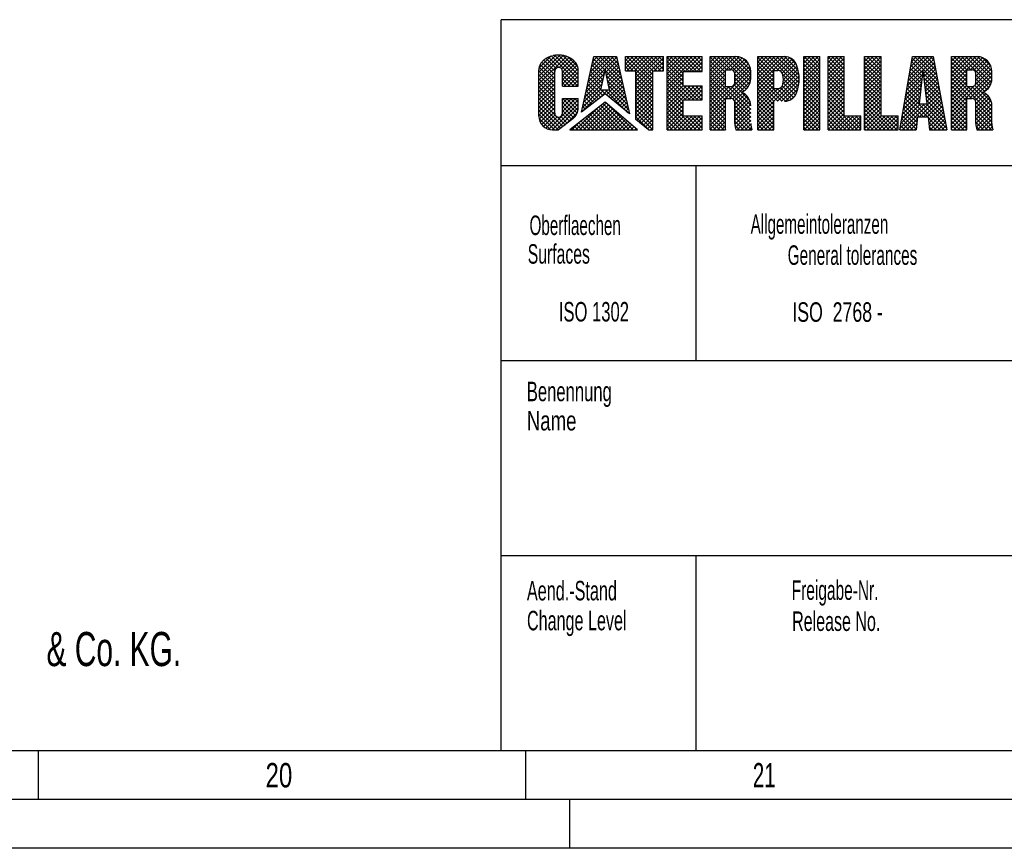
# Model space of a CAD drawing. Header units: millimetres. Extents: x 0 to 1189, y 0 to 841.
# Tile 72 of 129: x 943 to 1044, y 0 to 85. Entities that reach past the tile are written whole.
import ezdxf
from ezdxf.enums import TextEntityAlignment as Align

# ---------------------------------------------------------------- set-up
doc = ezdxf.new("R2010")
doc.units = ezdxf.units.MM
doc.header["$LTSCALE"] = 65.395
doc.layers.get('0').update_dxf_attribs({"linetype": 'CONTINUOUS'})
doc.styles.get("Standard").update_dxf_attribs({"font": 'txt', "width": 0.6})
doc.styles.add('TEXTSTYLE_2', font='txt')
doc.styles.add('TEXTSTYLE_3', font='txt', dxfattribs={"width": 0.8})

msp = doc.modelspace()

# ---------------------------------------------------------------- linework, layer by layer
at = {"color": 6, "linetype": 'CONTINUOUS'}
for p, q in [((1179, 85), (992, 85)), ((992, 10), (992, 85)), ((1179, 70), (992, 70)), ((1184, 5), (5, 5))]:
    msp.add_line(p, q, dxfattribs=at)
at = {"color": 5, "linetype": 'CONTINUOUS'}
for p, q in [((997.99719, 81.36349), (995.84867, 79.21497)), ((997.58099, 81.35136), (995.84867, 79.61904)), ((998.35857, 81.3208), (995.84867, 78.8109)), ((998.68001, 81.23817), (995.84867, 78.40683)), ((997.06892, 81.24336), (995.86364, 80.03808)), ((996.33905, 80.84289), (996.28517, 80.79411)), ((996.39561, 80.88993), (996.33905, 80.84289)), ((997.47574, 79.73103), (996.35261, 80.85416)), ((996.45475, 80.93516), (996.39561, 80.88993)), ((996.51636, 80.9785), (996.45475, 80.93516)), ((996.58035, 81.01986), (996.51636, 80.9785)), ((996.64659, 81.05918), (996.58035, 81.01986)), ((997.61247, 79.99837), (996.58702, 81.02382)), ((996.71497, 81.09639), (996.64659, 81.05918)), ((996.78537, 81.13143), (996.71497, 81.09639)), ((996.85767, 81.16423), (996.78537, 81.13143)), ((997.91753, 80.09738), (996.85287, 81.16205)), ((996.93174, 81.19472), (996.85767, 81.16423)), ((997.00746, 81.22286), (996.93174, 81.19472)), ((997.08467, 81.24861), (997.00746, 81.22286)), ((997.16326, 81.27192), (997.08467, 81.24861)), ((999.88474, 78.53424), (997.15077, 81.26822)), ((997.324, 81.31104), (997.24308, 81.29274)), ((997.40587, 81.32678), (997.324, 81.31104)), ((997.48855, 81.33994), (997.40587, 81.32678)), ((999.88474, 78.93832), (997.48386, 81.33919)), ((997.57189, 81.3505), (997.48855, 81.33994)), ((997.65575, 81.35844), (997.57189, 81.3505)), ((997.73998, 81.36373), (997.65575, 81.35844)), ((997.82443, 81.36638), (997.73998, 81.36373)), ((997.90895, 81.36638), (997.82443, 81.36638)), ((999.88474, 79.34239), (997.86075, 81.36638)), ((997.99341, 81.36373), (997.90895, 81.36638)), ((998.96759, 81.12168), (997.94051, 80.0946)), ((998.07763, 81.35844), (997.99341, 81.36373)), ((998.16149, 81.3505), (998.07763, 81.35844)), ((998.24483, 81.33994), (998.16149, 81.3505)), ((999.22375, 80.97377), (998.19711, 79.94713)), ((998.32751, 81.32678), (998.24483, 81.33994)), ((999.88474, 79.74646), (998.30005, 81.33115)), ((998.40938, 81.31104), (998.32751, 81.32678)), ((998.4903, 81.29274), (998.40938, 81.31104)), ((998.57012, 81.27192), (998.4903, 81.29274)), ((998.64871, 81.24861), (998.57012, 81.27192)), ((998.72593, 81.22286), (998.64871, 81.24861)), ((998.80164, 81.19472), (998.72593, 81.22286)), ((998.87571, 81.16422), (998.80164, 81.19472)), ((999.82918, 80.20609), (998.86778, 81.16749)), ((998.94801, 81.13143), (998.87571, 81.16422)), ((999.01841, 81.09639), (998.94801, 81.13143)), ((999.08679, 81.05918), (999.01841, 81.09639)), ((999.15303, 81.01986), (999.08679, 81.05918)), ((999.21702, 80.9785), (999.15303, 81.01986)), ((999.27863, 80.93516), (999.21702, 80.9785)), ((999.33777, 80.88993), (999.27863, 80.93516)), ((999.39433, 80.84288), (999.33777, 80.88993)), ((999.44821, 80.79411), (999.39433, 80.84288)), ((1000.20981, 75.52125), (1001.48289, 81.20969)), ((1003.8294, 81.13463), (1000.78468, 78.08992)), ((1003.50038, 81.20969), (1000.90119, 78.6105)), ((1003.09631, 81.20969), (1001.0177, 79.13107)), ((1002.69224, 81.20969), (1001.1342, 79.65165)), ((1002.28817, 81.20969), (1001.25071, 80.17223)), ((1001.8841, 81.20969), (1001.36721, 80.6928)), ((1002.63995, 79.81974), (1001.44031, 81.01939)), ((1001.48289, 81.20969), (1003.81245, 81.20969)), ((1004.44197, 78.42179), (1001.65408, 81.20969)), ((1004.32412, 78.94372), (1002.05815, 81.20969)), ((1004.20627, 79.46564), (1002.46222, 81.20969)), ((1004.08841, 79.98757), (1002.86629, 81.20969)), ((1003.97056, 80.50949), (1003.27036, 81.20969)), ((1003.85271, 81.03141), (1003.67443, 81.20969)), ((1003.81245, 81.20969), (1005.13974, 75.33164)), ((1004.73346, 81.20969), (1008.6341, 81.20969)), ((1004.73346, 79.74696), (1004.73346, 81.20969)), ((1005.11667, 81.20969), (1004.73346, 80.82648)), ((1005.52074, 81.20969), (1004.73346, 80.42241)), ((1005.92481, 81.20969), (1004.73346, 80.01834)), ((1007.55055, 78.14172), (1004.73346, 80.9588)), ((1006.32888, 81.20969), (1004.86615, 79.74696)), ((1007.55055, 78.54579), (1004.88665, 81.20969)), ((1006.73295, 81.20969), (1005.27022, 79.74696)), ((1007.55055, 78.94986), (1005.29072, 81.20969)), ((1007.13702, 81.20969), (1005.67429, 79.74696)), ((1007.55055, 79.35393), (1005.69479, 81.20969)), ((1007.54109, 81.20969), (1005.81696, 79.48556)), ((1007.94516, 81.20969), (1005.81696, 79.08149)), ((1008.34924, 81.20969), (1005.81696, 78.67742)), ((1008.6341, 81.09048), (1005.81696, 78.27334)), ((1007.56159, 79.74696), (1006.09886, 81.20969)), ((1007.96566, 79.74696), (1006.50293, 81.20969)), ((1008.36973, 79.74696), (1006.907, 81.20969)), ((1008.6341, 79.88666), (1007.31107, 81.20969)), ((1008.6341, 80.29073), (1007.71514, 81.20969)), ((1008.6341, 80.6948), (1008.11922, 81.20969)), ((1008.6341, 81.09887), (1008.52329, 81.20969)), ((1008.6341, 79.74696), (1008.6341, 81.20969)), ((1009.0068, 81.20969), (1012.61814, 81.20969)), ((1009.0068, 73.70639), (1009.0068, 81.20969)), ((1009.15738, 81.20969), (1009.0068, 81.05911)), ((1009.56145, 81.20969), (1009.0068, 80.65504)), ((1009.96552, 81.20969), (1009.0068, 80.25097)), ((1010.36959, 81.20969), (1009.0068, 79.84689)), ((1010.77366, 81.20969), (1009.0068, 79.44282)), ((1011.17773, 81.20969), (1009.0068, 79.03875)), ((1011.5818, 81.20969), (1009.0068, 78.63468)), ((1011.98588, 81.20969), (1009.0068, 78.23061)), ((1010.65158, 79.48547), (1009.0068, 81.13025)), ((1010.86352, 79.6776), (1009.33143, 81.20969)), ((1011.26759, 79.6776), (1009.7355, 81.20969)), ((1011.67166, 79.6776), (1010.13957, 81.20969)), ((1012.07573, 79.6776), (1010.54364, 81.20969)), ((1012.38995, 81.20969), (1010.85786, 79.6776)), ((1012.4798, 79.6776), (1010.94771, 81.20969)), ((1012.61814, 81.03381), (1011.26193, 79.6776)), ((1012.61814, 79.94334), (1011.35178, 81.20969)), ((1012.61814, 80.34741), (1011.75586, 81.20969)), ((1012.61814, 80.75148), (1012.15993, 81.20969)), ((1012.61814, 81.15555), (1012.564, 81.20969)), ((1012.61814, 79.6776), (1012.61814, 81.20969)), ((1013.44054, 81.20969), (1016.07131, 81.20969)), ((1013.44054, 73.70637), (1013.44054, 81.20969)), ((1013.44054, 81.18894), (1013.46129, 81.20969)), ((1013.60216, 81.20969), (1013.44054, 81.04807)), ((1014.00623, 81.20969), (1013.44054, 80.644)), ((1014.4103, 81.20969), (1013.44054, 80.23993)), ((1014.81437, 81.20969), (1013.44054, 79.83586)), ((1015.21844, 81.20969), (1013.44054, 79.43178)), ((1015.62252, 81.20969), (1013.44054, 79.02771)), ((1016.02659, 81.20969), (1013.44054, 78.62364)), ((1015.01378, 79.56805), (1013.44054, 81.14129)), ((1015.12952, 79.85638), (1013.77621, 81.20969)), ((1015.53359, 79.85638), (1014.18028, 81.20969)), ((1017.45314, 78.3409), (1014.58435, 81.20969)), ((1017.55362, 78.64449), (1014.98842, 81.20969)), ((1016.39559, 81.17462), (1015.07735, 79.85638)), ((1017.58821, 79.01398), (1015.3925, 81.20969)), ((1016.69884, 81.0738), (1015.48142, 79.85638)), ((1017.58821, 79.41805), (1015.79657, 81.20969)), ((1016.95489, 80.92578), (1015.80183, 79.77272)), ((1017.58217, 79.82815), (1016.20669, 81.20363)), ((1017.41201, 80.40239), (1016.78093, 81.03347)), ((1018.30334, 81.20969), (1021.04138, 81.20969)), ((1018.30334, 73.70639), (1018.30334, 81.20969)), ((1018.45101, 81.20969), (1018.30334, 81.06201)), ((1018.85508, 81.20969), (1018.30334, 80.65794)), ((1019.25916, 81.20969), (1018.30334, 80.25387)), ((1019.66323, 81.20969), (1018.30334, 79.8498)), ((1020.0673, 81.20969), (1018.30334, 79.44573)), ((1020.47137, 81.20969), (1018.30334, 79.04166)), ((1020.87544, 81.20969), (1018.30334, 78.63758)), ((1021.2615, 81.19168), (1018.30334, 78.23351)), ((1019.94809, 79.48259), (1018.30334, 81.12734)), ((1020.04987, 79.78489), (1018.62507, 81.20969)), ((1020.46102, 79.7778), (1019.02914, 81.20969)), ((1022.48572, 78.15718), (1019.43321, 81.20969)), ((1022.53723, 78.50974), (1019.83728, 81.20969)), ((1022.55815, 78.89289), (1020.24135, 81.20969)), ((1021.57432, 81.10043), (1020.25878, 79.78489)), ((1021.83255, 80.95458), (1020.60698, 79.72901)), ((1022.53947, 79.31563), (1020.64542, 81.20969)), ((1022.4645, 79.79468), (1021.04952, 81.20966)), ((1022.29479, 80.36846), (1021.55454, 81.10871)), ((1023.02309, 81.20969), (1024.66788, 81.20969)), ((1023.02309, 73.70639), (1023.02309, 81.20969)), ((1023.29987, 81.20969), (1023.02309, 80.93291)), ((1023.70394, 81.20969), (1023.02309, 80.52884)), ((1024.10801, 81.20969), (1023.02309, 80.12477)), ((1024.51208, 81.20969), (1023.02309, 79.7207)), ((1024.66788, 80.96141), (1023.02309, 79.31663)), ((1024.66788, 79.20759), (1023.02309, 80.85237)), ((1024.66788, 79.61166), (1023.06985, 81.20969)), ((1024.66788, 80.01573), (1023.47392, 81.20969)), ((1024.66788, 80.4198), (1023.87799, 81.20969)), ((1024.66788, 80.82387), (1024.28206, 81.20969)), ((1024.66788, 73.70639), (1024.66788, 81.20969)), ((1025.52601, 81.20969), (1027.17077, 81.20969)), ((1025.52601, 73.70639), (1025.52601, 81.20969)), ((1025.72429, 81.20969), (1025.52601, 81.01141)), ((1026.12836, 81.20969), (1025.52601, 80.60734)), ((1026.53244, 81.20969), (1025.52601, 80.20327)), ((1026.93651, 81.20969), (1025.52601, 79.79919)), ((1027.17077, 79.53319), (1025.52601, 81.17795)), ((1027.17077, 81.03988), (1025.52601, 79.39512)), ((1027.17077, 79.93726), (1025.89835, 81.20969)), ((1027.17077, 80.34134), (1026.30242, 81.20969)), ((1027.17077, 80.74541), (1026.70649, 81.20969)), ((1027.17077, 81.14948), (1027.11056, 81.20969)), ((1027.17077, 75.13663), (1027.17077, 81.20969)), ((1029.28038, 81.20969), (1030.96093, 81.20969)), ((1029.28038, 73.70639), (1029.28038, 81.20969)), ((1029.36093, 81.20969), (1029.28038, 81.12914)), ((1029.765, 81.20969), (1029.28038, 80.72507)), ((1030.16908, 81.20969), (1029.28038, 80.32099)), ((1030.57315, 81.20969), (1029.28038, 79.91692)), ((1030.96093, 81.1934), (1029.28038, 79.51285)), ((1030.96093, 79.37967), (1029.28038, 81.06022)), ((1030.96093, 79.78375), (1029.53499, 81.20969)), ((1030.96093, 80.18782), (1029.93906, 81.20969)), ((1030.96093, 80.59189), (1030.34313, 81.20969)), ((1030.96093, 80.99596), (1030.7472, 81.20969)), ((1030.96093, 75.13663), (1030.96093, 81.20969)), ((1032.89172, 73.70639), (1034.17891, 81.20969)), ((1036.37287, 80.94834), (1033.67048, 78.24596)), ((1036.23014, 81.20969), (1033.75416, 78.7337)), ((1035.82607, 81.20969), (1033.83783, 79.22144)), ((1035.422, 81.20969), (1033.9215, 79.70919)), ((1035.01793, 81.20969), (1034.00517, 80.19693)), ((1034.61386, 81.20969), (1034.08885, 80.68467)), ((1036.85948, 78.32997), (1034.14975, 81.0397)), ((1034.20979, 81.20969), (1034.17252, 81.17242)), ((1034.17891, 81.20969), (1036.3243, 81.20969)), ((1036.76725, 78.82628), (1034.38384, 81.20969)), ((1036.67501, 79.32259), (1034.78791, 81.20969)), ((1036.58277, 79.8189), (1035.19198, 81.20969)), ((1036.49053, 80.31521), (1035.59605, 81.20969)), ((1036.3983, 80.81151), (1036.00012, 81.20969)), ((1036.3243, 81.20969), (1037.71876, 73.70639)), ((1038.18357, 81.20969), (1040.81436, 81.20969)), ((1038.18357, 73.70637), (1038.18357, 81.20969)), ((1038.2505, 81.20969), (1038.18357, 81.14276)), ((1038.65457, 81.20969), (1038.18357, 80.73869)), ((1039.05864, 81.20969), (1038.18357, 80.33461)), ((1039.46271, 81.20969), (1038.18357, 79.93054)), ((1039.86678, 81.20969), (1038.18357, 79.52647)), ((1040.27085, 81.20969), (1038.18357, 79.1224)), ((1040.67492, 81.20969), (1038.18357, 78.71833)), ((1041.05912, 81.18981), (1038.18357, 78.31426)), ((1039.75686, 79.4733), (1038.18357, 81.0466)), ((1039.77785, 79.85638), (1038.42455, 81.20969)), ((1040.18193, 79.85638), (1038.82862, 81.20969)), ((1042.16542, 78.27696), (1039.23269, 81.20969)), ((1042.27806, 78.56839), (1039.63676, 81.20969)), ((1042.33056, 78.91996), (1040.04083, 81.20969)), ((1041.37547, 81.10209), (1040.12976, 79.85638)), ((1042.33127, 79.32332), (1040.44491, 81.20969)), ((1041.64167, 80.96422), (1040.488, 79.81055)), ((1042.33088, 79.72779), (1040.84938, 81.20928)), ((1042.2331, 80.22964), (1041.35123, 81.11151)), ((995.85043, 79.91859), (995.84865, 79.8553)), ((995.84867, 75.11494), (995.84867, 79.85529)), ((995.85574, 79.98177), (995.85043, 79.91859)), ((995.86457, 80.04473), (995.85574, 79.98177)), ((995.87692, 80.10735), (995.86457, 80.04473)), ((995.89275, 80.16954), (995.87692, 80.10735)), ((997.47392, 78.52063), (995.879, 80.11555)), ((995.91206, 80.23117), (995.89275, 80.16954)), ((995.93479, 80.29214), (995.91206, 80.23117)), ((995.96091, 80.35235), (995.93479, 80.29214)), ((995.99037, 80.41169), (995.96091, 80.35235)), ((997.47392, 78.92471), (995.98923, 80.4094)), ((996.02312, 80.47005), (995.99037, 80.41169)), ((996.05911, 80.52733), (996.02312, 80.47005)), ((996.09828, 80.58343), (996.05911, 80.52733)), ((996.14054, 80.63825), (996.09828, 80.58343)), ((996.18583, 80.6917), (996.14054, 80.63825)), ((997.47392, 79.32878), (996.15151, 80.65119)), ((996.23406, 80.74369), (996.18583, 80.6917)), ((996.28517, 80.79411), (996.23406, 80.74369)), ((999.44819, 80.79413), (998.28654, 79.63248)), ((999.63775, 80.57963), (998.28654, 79.22841)), ((999.7852, 80.323), (998.28654, 78.82434)), ((999.874, 80.00773), (998.28654, 78.42027)), ((999.49932, 80.74369), (999.44821, 80.79411)), ((999.54755, 80.6917), (999.49932, 80.74369)), ((999.59284, 80.63825), (999.54755, 80.6917)), ((999.6351, 80.58342), (999.59284, 80.63825)), ((999.67427, 80.52732), (999.6351, 80.58342)), ((999.71026, 80.47005), (999.67427, 80.52732)), ((999.74301, 80.41169), (999.71026, 80.47005)), ((999.77247, 80.35235), (999.74301, 80.41169)), ((999.79859, 80.29214), (999.77247, 80.35235)), ((999.82132, 80.23117), (999.79859, 80.29214)), ((999.84063, 80.16954), (999.82132, 80.23117)), ((999.85646, 80.10735), (999.84063, 80.16954)), ((999.86881, 80.04473), (999.85646, 80.10735)), ((999.87764, 79.98177), (999.86881, 80.04473)), ((999.88295, 79.91859), (999.87764, 79.98177)), ((999.88473, 79.85529), (999.88295, 79.91859)), ((999.88474, 78.17586), (999.88474, 79.85529)), ((1002.40756, 78.83992), (1001.21862, 80.02886)), ((1002.48502, 79.16653), (1001.29252, 80.35904)), ((1002.56249, 79.49314), (1001.36641, 80.68921)), ((1002.66123, 79.90948), (1002.16011, 77.79664)), ((1003.10816, 77.79664), (1002.66123, 79.90948)), ((1003.90383, 80.805), (1002.72183, 79.623)), ((1003.97827, 80.47536), (1002.79238, 79.28947)), ((1004.0527, 80.14572), (1002.86293, 78.95595)), ((1004.12713, 79.81608), (1002.93348, 78.62243)), ((1005.54123, 79.74696), (1004.73346, 80.55473)), ((1005.13716, 79.74696), (1004.73346, 80.15066)), ((1008.6341, 80.68641), (1007.69465, 79.74696)), ((1008.6341, 80.28234), (1008.09872, 79.74696)), ((1008.6341, 79.87827), (1008.50279, 79.74696)), ((1010.65158, 79.08139), (1009.0068, 80.72618)), ((1010.65158, 78.67732), (1009.0068, 80.32211)), ((1010.65158, 78.27325), (1009.0068, 79.91803)), ((1012.61814, 80.62974), (1011.666, 79.6776)), ((1012.61814, 80.22566), (1012.07007, 79.6776)), ((1012.61814, 79.82159), (1012.47414, 79.6776)), ((1015.01378, 79.16398), (1013.44054, 80.73722)), ((1015.01378, 78.7599), (1013.44054, 80.33314)), ((1015.01378, 78.35583), (1013.44054, 79.92907)), ((1017.57035, 79.92495), (1013.44054, 75.79514)), ((1015.01378, 79.85638), (1015.56421, 79.85638)), ((1015.01378, 78.1401), (1015.01378, 79.85638)), ((1017.17091, 80.73772), (1015.94211, 79.50893)), ((1017.34848, 80.51123), (1015.94344, 79.10618)), ((1017.48475, 80.24342), (1015.94344, 78.70211)), ((1019.94809, 79.07852), (1018.30334, 80.72327)), ((1019.94809, 78.67445), (1018.30334, 80.3192)), ((1019.94809, 78.27038), (1018.30334, 79.91513)), ((1022.04585, 80.76382), (1020.81285, 79.53081)), ((1022.4309, 79.93665), (1020.87576, 78.38151)), ((1022.21588, 80.52977), (1020.89978, 79.21367)), ((1022.33803, 80.24785), (1020.94925, 78.85907)), ((1024.66788, 80.55734), (1023.02309, 78.91256)), ((1024.66788, 78.80352), (1023.02309, 80.4483)), ((1024.66788, 80.15327), (1023.02309, 78.50849)), ((1024.66788, 78.39945), (1023.02309, 80.04423)), ((1027.17077, 79.12912), (1025.52601, 80.77388)), ((1027.17077, 80.63581), (1025.52601, 78.99105)), ((1027.17077, 78.72505), (1025.52601, 80.3698)), ((1027.17077, 80.23174), (1025.52601, 78.58698)), ((1027.17077, 78.32098), (1025.52601, 79.96573)), ((1027.17077, 79.82766), (1025.52601, 78.18291)), ((1030.96093, 80.78933), (1029.28038, 79.10878)), ((1030.96093, 78.9756), (1029.28038, 80.65615)), ((1030.96093, 80.38525), (1029.28038, 78.70471)), ((1030.96093, 78.57153), (1029.28038, 80.25208)), ((1030.96093, 79.98118), (1029.28038, 78.30064)), ((1030.96093, 78.16746), (1029.28038, 79.84801)), ((1035.14271, 78.83453), (1033.97225, 80.005)), ((1035.18425, 79.19707), (1034.03141, 80.3499)), ((1035.22579, 79.5596), (1034.09058, 80.6948)), ((1036.43619, 80.6076), (1035.28881, 79.46021)), ((1036.49952, 80.26685), (1035.33035, 79.09768)), ((1036.56285, 79.92611), (1035.37189, 78.73515)), ((1039.75686, 79.06923), (1038.18357, 80.64253)), ((1039.75686, 78.66516), (1038.18357, 80.23846)), ((1039.75686, 78.26109), (1038.18357, 79.83439)), ((1039.75686, 79.85638), (1040.30727, 79.85638)), ((1039.75686, 78.1401), (1039.75686, 79.85638)), ((1042.29879, 80.00505), (1040.64933, 78.35559)), ((1041.86676, 80.78524), (1040.66984, 79.58832)), ((1042.05343, 80.56784), (1040.68649, 79.2009)), ((1042.19991, 80.31025), (1040.68649, 78.79682)), ((997.47393, 78.11656), (995.84867, 79.74182)), ((997.47392, 79.62801), (995.84867, 78.00276)), ((997.47393, 77.71248), (995.84867, 79.33774)), ((997.47392, 79.22394), (995.84867, 77.59869)), ((997.47393, 77.30841), (995.84867, 78.93367)), ((997.47392, 78.81987), (995.84867, 77.19462)), ((997.47395, 75.41291), (997.47392, 79.69278)), ((999.83906, 78.17586), (998.28486, 79.73005)), ((998.28654, 78.17586), (998.28654, 79.69278)), ((999.43498, 78.17586), (998.28654, 79.32431)), ((999.03091, 78.17586), (998.28654, 78.92023)), ((999.88474, 79.6144), (998.4462, 78.17586)), ((999.88474, 79.21033), (998.85027, 78.17586)), ((999.88474, 78.80626), (999.25434, 78.17586)), ((1002.42768, 78.92478), (1000.55167, 77.04876)), ((1002.55332, 79.45448), (1000.66818, 77.56934)), ((1002.17517, 77.8601), (1000.99694, 79.03833)), ((1002.25263, 78.18671), (1001.07083, 79.3685)), ((1002.33009, 78.51332), (1001.14473, 79.69868)), ((1004.55983, 77.89987), (1002.69102, 79.76868)), ((1004.35044, 78.82717), (1002.79909, 77.27582)), ((1004.67768, 77.37794), (1002.79942, 79.2562)), ((1004.20157, 79.48645), (1003.00403, 78.28891)), ((1004.276, 79.15681), (1003.07458, 77.95539)), ((1004.73346, 79.74696), (1005.81696, 79.74696)), ((1005.81696, 74.76916), (1005.81696, 79.74696)), ((1007.55055, 79.60286), (1005.81696, 77.86927)), ((1007.55055, 77.73765), (1005.81696, 79.47123)), ((1007.55055, 79.19879), (1005.81696, 77.4652)), ((1007.55055, 77.33357), (1005.81696, 79.06716)), ((1007.55055, 79.74696), (1008.6341, 79.74696)), ((1007.55055, 73.70639), (1007.55055, 79.74696)), ((1011.73937, 76.78139), (1009.0068, 79.51396)), ((1010.65158, 79.47132), (1009.0068, 77.82654)), ((1011.3353, 76.78139), (1009.0068, 79.10989)), ((1010.65158, 79.06725), (1009.0068, 77.42247)), ((1010.65158, 79.6776), (1012.61814, 79.6776)), ((1010.65158, 78.21161), (1010.65158, 79.6776)), ((1015.01378, 79.79281), (1013.44054, 78.21957)), ((1017.58821, 79.53874), (1013.44054, 75.39107)), ((1017.58821, 75.37734), (1013.44054, 79.525)), ((1015.01378, 79.38874), (1013.44054, 77.8155)), ((1015.64597, 76.9155), (1013.44054, 79.12093)), ((1015.01378, 78.98467), (1013.44054, 77.41143)), ((1017.58821, 79.13467), (1015.37796, 76.92442)), ((1015.94344, 78.51933), (1015.94344, 79.47716)), ((1017.3054, 78.08457), (1015.94344, 79.44653)), ((1017.11759, 77.86831), (1015.94344, 79.04246)), ((1017.58821, 78.96664), (1017.58821, 79.69277)), ((1022.50148, 79.60315), (1018.30334, 75.40502)), ((1021.16992, 76.64447), (1018.30334, 79.51106)), ((1019.94809, 79.4742), (1018.30334, 77.82944)), ((1022.54578, 79.24339), (1018.30334, 75.00094)), ((1020.77197, 76.63836), (1018.30334, 79.10699)), ((1019.94809, 79.07012), (1018.30334, 77.42537)), ((1019.94809, 79.78489), (1020.37717, 79.78489)), ((1019.94809, 77.92558), (1019.94809, 79.78489)), ((1022.55762, 78.85116), (1020.34482, 76.63836)), ((1022.40911, 77.82971), (1020.87068, 79.36814)), ((1022.31171, 77.52304), (1020.9489, 78.88585)), ((1024.66788, 79.7492), (1023.02309, 78.10442)), ((1024.66788, 77.99538), (1023.02309, 79.64016)), ((1024.66788, 79.34513), (1023.02309, 77.70034)), ((1024.66788, 77.5913), (1023.02309, 79.23609)), ((1024.66788, 78.94106), (1023.02309, 77.29627)), ((1024.66788, 77.18723), (1023.02309, 78.83202)), ((1027.17077, 77.91691), (1025.52601, 79.56166)), ((1027.17077, 79.42359), (1025.52601, 77.77884)), ((1027.17077, 77.51284), (1025.52601, 79.15759)), ((1027.17077, 79.01952), (1025.52601, 77.37477)), ((1030.96093, 79.57711), (1029.28038, 77.89657)), ((1030.96093, 77.76339), (1029.28038, 79.44393)), ((1030.96093, 79.17304), (1029.28038, 77.4925)), ((1030.96093, 77.35932), (1029.28038, 79.03986)), ((1035.15248, 78.91981), (1033.50314, 77.27047)), ((1035.20477, 79.37617), (1033.58681, 77.75821)), ((1035.01808, 77.74694), (1033.79474, 78.97029)), ((1035.05962, 78.10947), (1033.85391, 79.31519)), ((1035.10117, 78.472), (1033.91308, 79.66009)), ((1035.2516, 79.78489), (1034.85828, 76.35231)), ((1035.2516, 79.78489), (1035.64492, 76.35231)), ((1036.95172, 77.83366), (1035.2841, 79.50128)), ((1037.04396, 77.33735), (1035.33639, 79.04492)), ((1036.62617, 79.58536), (1035.41343, 78.37262)), ((1036.6895, 79.24462), (1035.45497, 78.01009)), ((1036.75283, 78.90387), (1035.49651, 77.64755)), ((1042.33127, 79.63346), (1038.18357, 75.48576)), ((1039.75686, 79.48348), (1038.18357, 77.91019)), ((1042.33127, 75.28261), (1038.18357, 79.43031)), ((1039.75686, 79.07941), (1038.18357, 77.50612)), ((1040.28539, 76.92442), (1038.18357, 79.02624)), ((1042.33127, 79.22939), (1040.0263, 76.92442)), ((1042.32398, 78.81803), (1040.4148, 76.90885)), ((1040.68649, 78.51933), (1040.68649, 79.47716)), ((1042.00789, 78.03042), (1040.68649, 79.35182)), ((1041.81109, 77.82315), (1040.68649, 78.94775)), ((1042.33127, 78.96664), (1042.33127, 79.69277)), ((997.47394, 76.90434), (995.84867, 78.5296)), ((997.47393, 78.4158), (995.84867, 76.79054)), ((997.47394, 76.50026), (995.84867, 78.12553)), ((997.47393, 78.01173), (995.84867, 76.38647)), ((998.62684, 78.17586), (998.28654, 78.51616)), ((998.28654, 78.17586), (999.88474, 78.17586)), ((999.88474, 78.40219), (999.65841, 78.17586)), ((1002.17641, 77.86536), (1000.31866, 76.00761)), ((1002.51176, 77.79664), (1000.32163, 75.60651)), ((1002.30205, 78.39507), (1000.43517, 76.52819)), ((1001.96419, 76.85887), (1000.77526, 78.0478)), ((1002.19345, 77.03367), (1000.84915, 78.37797)), ((1002.42272, 77.20848), (1000.92305, 78.70815)), ((1002.91583, 77.79664), (1002.02259, 76.9034)), ((1002.16011, 77.79664), (1003.10816, 77.79664)), ((1002.65199, 77.38328), (1002.23863, 77.79664)), ((1004.95054, 75.4888), (1002.6427, 77.79664)), ((1004.79553, 76.85602), (1002.90782, 78.74373)), ((1004.91339, 76.3341), (1003.01623, 78.23126)), ((1004.42487, 78.49754), (1003.01982, 77.09248)), ((1005.03124, 75.81217), (1003.04677, 77.79664)), ((1004.4993, 78.1679), (1003.24055, 76.90914)), ((1004.57374, 77.83826), (1003.46128, 76.7258)), ((1007.55055, 78.79471), (1005.81696, 77.06113)), ((1007.55055, 76.9295), (1005.81696, 78.66309)), ((1007.55055, 78.39064), (1005.81696, 76.65706)), ((1007.55055, 76.52543), (1005.81696, 78.25902)), ((1007.55055, 77.98657), (1005.81696, 76.25299)), ((1007.55055, 76.12136), (1005.81696, 77.85494)), ((1010.93123, 76.78139), (1009.0068, 78.70582)), ((1010.65158, 78.66318), (1009.0068, 77.0184)), ((1010.65158, 76.65697), (1009.0068, 78.30175)), ((1010.65158, 78.25911), (1009.0068, 76.61433)), ((1011.00815, 78.21161), (1009.0068, 76.21025)), ((1011.41222, 78.21161), (1009.0068, 75.80618)), ((1011.8163, 78.21161), (1009.0068, 75.40211)), ((1010.65158, 76.2529), (1009.0068, 77.89768)), ((1010.65158, 78.21161), (1012.61814, 78.21161)), ((1012.14344, 76.78139), (1010.71322, 78.21161)), ((1012.22037, 78.21161), (1010.79015, 76.78139)), ((1012.54751, 76.78139), (1011.11729, 78.21161)), ((1012.61814, 78.20531), (1011.19422, 76.78139)), ((1012.61814, 77.11484), (1011.52137, 78.21161)), ((1012.61814, 77.80124), (1011.59829, 76.78139)), ((1012.61814, 77.51891), (1011.92544, 78.21161)), ((1012.61814, 77.92298), (1012.32951, 78.21161)), ((1012.61814, 76.78139), (1012.61814, 78.21161)), ((1015.23298, 76.92442), (1013.44054, 78.71686)), ((1015.01378, 78.5806), (1013.44054, 77.00736)), ((1015.01378, 76.73955), (1013.44054, 78.31279)), ((1015.01378, 78.17653), (1013.44054, 76.60329)), ((1015.38143, 78.1401), (1013.44054, 76.19922)), ((1015.01378, 76.33548), (1013.44054, 77.90872)), ((1015.01378, 78.1401), (1015.56421, 78.1401)), ((1017.58821, 75.78141), (1015.22951, 78.1401)), ((1017.58814, 76.18554), (1015.62815, 78.14553)), ((1017.56609, 78.70848), (1015.73923, 76.88162)), ((1017.50078, 76.67697), (1015.8753, 78.30246)), ((1016.89134, 77.69049), (1015.94344, 78.63839)), ((1020.36789, 76.63836), (1018.30334, 78.70292)), ((1019.94809, 78.66605), (1018.30334, 77.0213)), ((1019.96382, 76.63836), (1018.30334, 78.29885)), ((1019.94809, 78.26198), (1018.30334, 76.61723)), ((1020.42182, 77.92757), (1018.30334, 75.80909)), ((1020.01576, 77.92558), (1018.30334, 76.21316)), ((1019.94809, 76.25002), (1018.30334, 77.89478)), ((1019.94809, 77.92558), (1020.37717, 77.92558)), ((1021.50007, 76.7184), (1020.29289, 77.92558)), ((1021.77091, 76.85163), (1020.629, 77.99354)), ((1022.52659, 78.41606), (1020.7489, 76.63836)), ((1021.99531, 77.0313), (1020.82471, 78.2019)), ((1022.1766, 77.25408), (1020.90703, 78.52365)), ((1022.43256, 77.91796), (1021.158, 76.64339)), ((1024.66788, 78.53698), (1023.02309, 76.8922)), ((1024.66788, 76.78316), (1023.02309, 78.42794)), ((1024.66788, 78.13291), (1023.02309, 76.48813)), ((1024.66788, 76.37909), (1023.02309, 78.02387)), ((1027.17077, 77.10877), (1025.52601, 78.75352)), ((1027.17077, 78.61545), (1025.52601, 76.9707)), ((1027.17077, 76.7047), (1025.52601, 78.34945)), ((1027.17077, 78.21138), (1025.52601, 76.56663)), ((1027.17077, 76.30062), (1025.52601, 77.94538)), ((1027.17077, 77.80731), (1025.52601, 76.16255)), ((1030.96093, 78.76897), (1029.28038, 77.08843)), ((1030.96093, 76.95525), (1029.28038, 78.63579)), ((1030.96093, 78.3649), (1029.28038, 76.68435)), ((1030.96093, 76.55118), (1029.28038, 78.23172)), ((1030.96093, 77.96083), (1029.28038, 76.28028)), ((1030.96093, 76.14711), (1029.28038, 77.82765)), ((1035.04789, 78.00708), (1033.33579, 76.29498)), ((1035.10018, 78.46345), (1033.41947, 76.78273)), ((1034.89346, 76.65935), (1033.61724, 77.93558)), ((1034.935, 77.02188), (1033.67641, 78.28048)), ((1034.97654, 77.38441), (1033.73557, 78.62538)), ((1037.1362, 76.84105), (1035.38868, 78.58856)), ((1037.22843, 76.34474), (1035.44098, 78.1322)), ((1036.81615, 78.56313), (1035.53805, 77.28502)), ((1036.87948, 78.22238), (1035.57959, 76.92249)), ((1036.9428, 77.88164), (1035.62113, 76.55996)), ((1039.75686, 78.67534), (1038.18357, 77.10205)), ((1039.88132, 76.92442), (1038.18357, 78.62217)), ((1039.75686, 78.27127), (1038.18357, 76.69797)), ((1039.75686, 76.64481), (1038.18357, 78.2181)), ((1040.47101, 78.17727), (1038.18357, 75.88983)), ((1040.02977, 78.1401), (1038.18357, 76.2939)), ((1039.75686, 76.24073), (1038.18357, 77.81403)), ((1039.75686, 78.1401), (1040.30727, 78.1401)), ((1042.33127, 75.68668), (1039.87785, 78.1401)), ((1042.33127, 76.09075), (1040.28192, 78.1401)), ((1042.28504, 76.54105), (1040.57517, 78.25092)), ((1041.5756, 77.65457), (1040.68649, 78.54368)), ((1042.14088, 78.23086), (1041.55014, 77.64012)), ((997.47394, 76.09619), (995.84867, 77.72146)), ((997.47393, 77.60766), (995.84867, 75.9824)), ((997.47394, 75.69212), (995.84867, 77.31739)), ((997.47393, 77.20359), (995.84867, 75.57833)), ((997.50507, 75.25691), (995.84867, 76.91332)), ((997.47394, 76.79953), (995.84867, 75.17426)), ((999.88474, 76.7859), (996.86185, 73.76301)), ((998.28654, 76.90275), (999.88474, 76.90275)), ((998.28654, 75.41291), (998.28654, 76.90275)), ((998.3853, 76.90275), (998.28654, 76.80398)), ((998.78937, 76.90275), (998.28654, 76.39991)), ((999.19344, 76.90275), (998.28654, 75.99584)), ((999.59751, 76.90275), (998.28654, 75.59177)), ((999.77507, 75.41134), (998.28654, 76.89988)), ((999.86561, 75.72488), (998.68774, 76.90275)), ((999.88474, 76.10982), (999.09181, 76.90275)), ((999.88474, 76.51389), (999.49588, 76.90275)), ((999.88474, 75.95625), (999.88474, 76.90275)), ((1002.66123, 77.39033), (1000.20981, 75.52125)), ((1001.27638, 76.33446), (1000.55357, 77.05727)), ((1001.50565, 76.50926), (1000.62747, 77.38744)), ((1001.73492, 76.68406), (1000.70136, 77.71762)), ((1005.13974, 75.33164), (1002.66123, 77.39033)), ((1004.64817, 77.50862), (1003.68201, 76.54246)), ((1004.7226, 77.17899), (1003.90274, 76.35912)), ((1004.79704, 76.84935), (1004.12347, 76.17578)), ((1007.55055, 77.5825), (1005.81696, 75.84892)), ((1007.55055, 75.71729), (1005.81696, 77.45087)), ((1007.55055, 77.17843), (1005.81696, 75.44485)), ((1007.55055, 75.31322), (1005.81696, 77.0468)), ((1010.65158, 75.84883), (1009.0068, 77.49361)), ((1010.65158, 75.44475), (1009.0068, 77.08954)), ((1012.61814, 77.39717), (1012.00236, 76.78139)), ((1012.61814, 76.9931), (1012.40643, 76.78139)), ((1015.01378, 75.93141), (1013.44054, 77.50465)), ((1015.01378, 75.52734), (1013.44054, 77.10057)), ((1015.01378, 76.92442), (1015.56421, 76.92442)), ((1015.01378, 73.70637), (1015.01378, 76.92442)), ((1016.77493, 77.51325), (1015.92468, 76.663)), ((1017.01933, 77.35357), (1015.94344, 76.27768)), ((1017.22459, 77.15477), (1015.94344, 75.87361)), ((1017.39109, 76.9172), (1015.94344, 75.46954)), ((1019.94809, 75.84595), (1018.30334, 77.4907)), ((1019.94809, 75.44188), (1018.30334, 77.08663)), ((1022.18355, 77.26488), (1021.76925, 76.85057)), ((1024.66788, 77.72884), (1023.02309, 76.08406)), ((1024.66788, 75.97502), (1023.02309, 77.6198)), ((1024.66788, 77.32477), (1023.02309, 75.67999)), ((1024.66788, 75.57095), (1023.02309, 77.21573)), ((1024.66788, 76.9207), (1023.02309, 75.27592)), ((1024.66788, 75.16688), (1023.02309, 76.81166)), ((1027.17077, 75.89655), (1025.52601, 77.54131)), ((1027.17077, 77.40324), (1025.52601, 75.75848)), ((1027.17077, 75.49248), (1025.52601, 77.13724)), ((1027.17077, 76.99917), (1025.52601, 75.35441)), ((1030.96093, 77.55676), (1029.28038, 75.87621)), ((1030.96093, 75.74303), (1029.28038, 77.42358)), ((1030.96093, 77.15269), (1029.28038, 75.47214)), ((1030.96093, 75.33896), (1029.28038, 77.01951)), ((1034.94331, 77.09435), (1033.16845, 75.3195)), ((1037.00613, 77.54089), (1033.17163, 73.70639)), ((1034.9956, 77.55072), (1033.25212, 75.80724)), ((1035.31125, 75.02935), (1033.43973, 76.90087)), ((1035.71532, 75.02935), (1033.4989, 77.24577)), ((1037.44236, 73.70639), (1033.55807, 77.59067)), ((1037.06946, 77.20015), (1034.89866, 75.02935)), ((1037.13278, 76.8594), (1035.30273, 75.02935)), ((1037.32067, 75.84843), (1035.49327, 77.67583)), ((1037.41291, 75.35212), (1035.54556, 77.21947)), ((1039.75686, 75.83666), (1038.18357, 77.40996)), ((1039.75686, 75.43259), (1038.18357, 77.00589)), ((1039.75686, 76.92442), (1040.30727, 76.92442)), ((1039.75686, 73.70637), (1039.75686, 76.92442)), ((1041.45459, 77.54457), (1040.63899, 76.72897)), ((1041.70871, 77.39462), (1040.68649, 76.3724)), ((1041.92295, 77.20479), (1040.68649, 75.96833)), ((1042.09873, 76.9765), (1040.68649, 75.56426)), ((998.31378, 74.04414), (995.84867, 76.50925)), ((998.08665, 73.86719), (995.84867, 76.10518)), ((997.47394, 76.39546), (995.88325, 74.80477)), ((997.47394, 75.99139), (995.98758, 74.50503)), ((999.88474, 76.38183), (997.21008, 73.70717)), ((999.88474, 75.97776), (997.61337, 73.70639)), ((999.63165, 75.15069), (998.28654, 76.49581)), ((999.44474, 74.93353), (998.28654, 76.09174)), ((1002.65279, 76.54274), (999.01793, 73.70639)), ((1001.82106, 75.89373), (999.63372, 73.70639)), ((1002.77224, 76.44084), (1000.03779, 73.70639)), ((1000.58858, 75.81005), (1000.33189, 76.06674)), ((1000.81785, 75.98485), (1000.40579, 76.39691)), ((1002.9903, 76.25482), (1000.44186, 73.70639)), ((1001.04712, 76.15965), (1000.47968, 76.72709)), ((1003.20836, 76.06881), (1000.84594, 73.70639)), ((1003.42642, 75.8828), (1001.25001, 73.70639)), ((1003.90445, 73.70639), (1001.76267, 75.84817)), ((1004.30852, 73.70639), (1001.98964, 76.02527)), ((1004.7126, 73.70639), (1002.21661, 76.20238)), ((1005.11667, 73.70639), (1002.44357, 76.37948)), ((1005.97776, 73.70639), (1002.65279, 76.54274)), ((1005.52074, 73.70639), (1002.86782, 76.35931)), ((1004.87147, 76.51971), (1004.3442, 75.99244)), ((1004.94591, 76.19007), (1004.56493, 75.80909)), ((1005.02034, 75.86044), (1004.78566, 75.62575)), ((1007.55055, 76.77436), (1005.81696, 75.04078)), ((1007.55055, 74.90915), (1005.81696, 76.64273)), ((1007.55055, 74.50508), (1005.81696, 76.23866)), ((1007.55055, 74.10101), (1005.81696, 75.83459)), ((1007.55055, 76.37029), (1005.88932, 74.70906)), ((1007.55055, 75.96622), (1006.11005, 74.52572)), ((1011.98588, 73.70639), (1009.0068, 76.68547)), ((1010.65158, 76.64282), (1009.0068, 74.99804)), ((1011.5818, 73.70639), (1009.0068, 76.28139)), ((1010.65158, 76.23875), (1009.0068, 74.59397)), ((1011.17773, 73.70639), (1009.0068, 75.87732)), ((1010.65158, 75.83468), (1009.0068, 74.1899)), ((1010.65158, 76.78139), (1012.61814, 76.78139)), ((1010.65158, 75.13663), (1010.65158, 76.78139)), ((1015.01378, 75.12326), (1013.44054, 76.6965)), ((1015.01378, 76.56024), (1013.44054, 74.987)), ((1015.01378, 74.71919), (1013.44054, 76.29243)), ((1015.01378, 76.15617), (1013.44054, 74.58293)), ((1015.01378, 74.31512), (1013.44054, 75.88836)), ((1017.58821, 74.97326), (1015.93453, 76.62695)), ((1017.5145, 76.63654), (1015.94344, 75.06547)), ((1015.94344, 74.34998), (1015.94344, 76.54518)), ((1017.58255, 76.30051), (1015.94344, 74.6614)), ((1017.58821, 74.56919), (1015.94344, 76.21397)), ((1017.60761, 74.14572), (1015.94344, 75.80989)), ((1017.58821, 75.9021), (1015.94996, 74.26385)), ((1019.94809, 75.03781), (1018.30334, 76.68256)), ((1019.94809, 74.63374), (1018.30334, 76.27849)), ((1019.94809, 76.24163), (1018.30334, 74.59687)), ((1019.94809, 74.22967), (1018.30334, 75.87442)), ((1019.94809, 75.83756), (1018.30334, 74.1928)), ((1019.94809, 73.70639), (1019.94809, 76.63837)), ((1024.66788, 76.51663), (1023.02309, 74.87185)), ((1024.66788, 74.76281), (1023.02309, 76.40759)), ((1024.66788, 76.11256), (1023.02309, 74.46778)), ((1024.66788, 74.35874), (1023.02309, 76.00352)), ((1028.55279, 73.70639), (1025.52601, 76.73316)), ((1027.17077, 76.5951), (1025.52601, 74.95034)), ((1028.14872, 73.70639), (1025.52601, 76.32909)), ((1027.17077, 76.19102), (1025.52601, 74.54627)), ((1027.74465, 73.70639), (1025.52601, 75.92502)), ((1027.17077, 75.78695), (1025.52601, 74.1422)), ((1030.96093, 76.74861), (1029.28038, 75.06807)), ((1032.18943, 73.70639), (1029.28038, 76.61544)), ((1030.96093, 76.34454), (1029.28038, 74.664)), ((1031.78536, 73.70639), (1029.28038, 76.21137)), ((1030.96093, 75.94047), (1029.28038, 74.25993)), ((1031.38129, 73.70639), (1029.28038, 75.80729)), ((1035.41348, 76.35231), (1032.91743, 73.85627)), ((1035.00941, 76.35231), (1033.00111, 74.34401)), ((1034.89101, 76.63799), (1033.08478, 74.83175)), ((1034.64424, 74.48415), (1033.26223, 75.86616)), ((1034.68578, 74.84668), (1033.3214, 76.21106)), ((1034.90718, 75.02935), (1033.38057, 76.55596)), ((1034.85828, 76.35231), (1035.64492, 76.35231)), ((1037.68962, 73.86319), (1035.2005, 76.35231)), ((1037.50515, 74.85581), (1035.59785, 76.76311)), ((1037.59738, 74.3595), (1035.60458, 76.35231)), ((1037.19611, 76.51866), (1035.7068, 75.02935)), ((1037.25944, 76.17792), (1035.82881, 74.74729)), ((1037.32276, 75.83717), (1035.87036, 74.38477)), ((1039.75686, 76.65499), (1038.18357, 75.08169)), ((1039.75686, 75.02852), (1038.18357, 76.60182)), ((1039.75686, 76.25091), (1038.18357, 74.67762)), ((1039.75686, 74.62445), (1038.18357, 76.19775)), ((1039.75686, 75.84684), (1038.18357, 74.27355)), ((1039.75686, 74.22038), (1038.18357, 75.79367)), ((1042.23295, 76.70665), (1040.68649, 75.16018)), ((1040.68649, 74.34998), (1040.68649, 76.54518)), ((1042.33127, 74.87854), (1040.68649, 76.52332)), ((1042.31581, 76.38544), (1040.68649, 74.75611)), ((1042.33127, 74.47447), (1040.68649, 76.11925)), ((1042.33127, 75.99682), (1040.68649, 74.35204)), ((1042.33127, 74.34998), (1042.33127, 76.16939)), ((997.84339, 73.70639), (995.84867, 75.7011)), ((997.43932, 73.70639), (995.84867, 75.29703)), ((997.01411, 73.72752), (995.86982, 74.87181)), ((997.47394, 75.58732), (996.14164, 74.25501)), ((997.51853, 75.22784), (996.3382, 74.04751)), ((997.73011, 75.03535), (996.57654, 73.88178)), ((998.5409, 74.22109), (997.72426, 75.03773)), ((999.34183, 74.84507), (997.88025, 73.70639)), ((998.76803, 74.39803), (998.0969, 75.06916)), ((998.99515, 74.57498), (998.27047, 75.29966)), ((999.22227, 74.75193), (998.28654, 75.68767)), ((999.80763, 75.49658), (998.50122, 74.19017)), ((1000.35932, 75.63524), (1000.258, 75.73656)), ((1001.48003, 73.70639), (1000.40088, 74.78553)), ((1001.8841, 73.70639), (1000.62785, 74.96264)), ((1002.28817, 73.70639), (1000.85481, 75.13974)), ((1002.69224, 73.70639), (1001.08178, 75.31685)), ((1003.09631, 73.70639), (1001.30874, 75.49395)), ((1003.50038, 73.70639), (1001.53571, 75.67106)), ((1003.64448, 75.69679), (1001.65408, 73.70639)), ((1003.86253, 75.51077), (1002.05815, 73.70639)), ((1004.08059, 75.32476), (1002.46222, 73.70639)), ((1004.29865, 75.13875), (1002.86629, 73.70639)), ((1004.51671, 74.95273), (1003.27036, 73.70639)), ((1004.73477, 74.76672), (1003.67443, 73.70639)), ((1005.09477, 75.5308), (1005.00639, 75.44241)), ((1007.54109, 73.70639), (1005.81696, 75.43052)), ((1007.13702, 73.70639), (1005.81696, 75.02645)), ((1007.09649, 73.70639), (1005.81696, 74.76916)), ((1007.55055, 75.56215), (1006.33078, 74.34238)), ((1007.55055, 75.15807), (1006.55151, 74.15904)), ((1010.77366, 73.70639), (1009.0068, 75.47325)), ((1010.65158, 75.43061), (1009.0068, 73.78583)), ((1010.36959, 73.70639), (1009.0068, 75.06918)), ((1010.76167, 75.13663), (1009.33143, 73.70639)), ((1011.16574, 75.13663), (1009.7355, 73.70639)), ((1011.56981, 75.13663), (1010.13957, 73.70639)), ((1011.97388, 75.13663), (1010.54364, 73.70639)), ((1010.65158, 75.13663), (1012.61814, 75.13663)), ((1012.37795, 75.13663), (1010.94771, 73.70639)), ((1012.38995, 73.70639), (1010.95971, 75.13663)), ((1012.61814, 74.97274), (1011.35178, 73.70639)), ((1012.61814, 73.88227), (1011.36378, 75.13663)), ((1012.61814, 74.28634), (1011.76785, 75.13663)), ((1012.61814, 74.69041), (1012.17192, 75.13663)), ((1012.61814, 75.09448), (1012.57599, 75.13663)), ((1012.61814, 73.70639), (1012.61814, 75.13663)), ((1015.01378, 75.7521), (1013.44054, 74.17886)), ((1015.01378, 73.91105), (1013.44054, 75.48429)), ((1015.01378, 75.34803), (1013.44054, 73.77479)), ((1014.81437, 73.70639), (1013.44054, 75.08022)), ((1015.01378, 74.94396), (1013.77621, 73.70639)), ((1017.64287, 73.70639), (1015.94344, 75.40582)), ((1017.2388, 73.70639), (1015.94344, 75.00175)), ((1017.58821, 75.49803), (1016.00197, 73.91179)), ((1017.58821, 75.09396), (1016.20064, 73.70639)), ((1019.94809, 73.82559), (1018.30334, 75.47035)), ((1019.94809, 75.43348), (1018.30334, 73.78873)), ((1019.66323, 73.70639), (1018.30334, 75.06628)), ((1019.94809, 75.02941), (1018.62507, 73.70639)), ((1024.66788, 75.70849), (1023.02309, 74.0637)), ((1024.66788, 73.95466), (1023.02309, 75.59945)), ((1024.51208, 73.70639), (1023.02309, 75.19538)), ((1024.10801, 73.70639), (1023.02309, 74.7913)), ((1024.66788, 75.30442), (1023.06985, 73.70639)), ((1024.66788, 74.90034), (1023.47392, 73.70639)), ((1027.34058, 73.70639), (1025.52601, 75.52095)), ((1027.17077, 75.38288), (1025.52601, 73.73813)), ((1026.93651, 73.70639), (1025.52601, 75.11688)), ((1027.32858, 75.13663), (1025.89835, 73.70639)), ((1027.73265, 75.13663), (1026.30242, 73.70639)), ((1028.13673, 75.13663), (1026.70649, 73.70639)), ((1028.5408, 75.13663), (1027.11056, 73.70639)), ((1027.17077, 75.13663), (1028.88707, 75.13663)), ((1028.88707, 75.07882), (1027.51463, 73.70639)), ((1028.88707, 73.77618), (1027.52662, 75.13663)), ((1028.88707, 74.18026), (1027.9307, 75.13663)), ((1028.88707, 74.58433), (1028.33477, 75.13663)), ((1028.88707, 74.9884), (1028.73884, 75.13663)), ((1028.88707, 73.70639), (1028.88707, 75.13663)), ((1030.96093, 75.5364), (1029.28038, 73.85586)), ((1030.97722, 73.70639), (1029.28038, 75.40322)), ((1030.57315, 73.70639), (1029.28038, 74.99915)), ((1030.96522, 75.13663), (1029.53499, 73.70639)), ((1031.36929, 75.13663), (1029.93906, 73.70639)), ((1031.77337, 75.13663), (1030.34313, 73.70639)), ((1032.17744, 75.13663), (1030.7472, 73.70639)), ((1030.96093, 75.13663), (1032.71296, 75.13663)), ((1032.58151, 75.13663), (1031.15127, 73.70639)), ((1032.5935, 73.70639), (1031.16326, 75.13663)), ((1032.71296, 74.86401), (1031.55534, 73.70639)), ((1032.71296, 73.991), (1031.56734, 75.13663)), ((1032.71296, 74.39507), (1031.97141, 75.13663)), ((1032.71296, 74.79915), (1032.37548, 75.13663)), ((1032.71296, 73.70639), (1032.71296, 75.13663)), ((1034.20979, 73.70639), (1033.08473, 74.83145)), ((1034.56114, 73.7591), (1033.14389, 75.17635)), ((1034.60269, 74.12163), (1033.20306, 75.52126)), ((1034.68187, 74.81257), (1033.5757, 73.70639)), ((1034.70672, 75.02935), (1034.5551, 73.70637)), ((1034.70672, 75.02935), (1035.79649, 75.02935)), ((1035.79649, 75.02935), (1035.94811, 73.70637)), ((1037.03828, 73.70639), (1035.807, 74.93768)), ((1037.38609, 75.49643), (1035.91191, 74.02224)), ((1037.44942, 75.15568), (1036.00012, 73.70639)), ((1037.51274, 74.81494), (1036.40419, 73.70639)), ((1039.75686, 75.44277), (1038.18357, 73.86948)), ((1039.75686, 73.81631), (1038.18357, 75.3896)), ((1039.46271, 73.70639), (1038.18357, 74.98553)), ((1039.75686, 75.0387), (1038.42455, 73.70639)), ((1042.36694, 74.03473), (1040.68649, 75.71518)), ((1042.29121, 73.70639), (1040.68649, 75.31111)), ((1041.88714, 73.70639), (1040.68649, 74.90704)), ((1042.33127, 75.59275), (1040.72968, 73.99117)), ((1042.33127, 75.18868), (1040.84898, 73.70639)), ((1042.33127, 74.78461), (1041.25305, 73.70639)), ((999.98169, 74.45843), (999.22965, 73.70639)), ((999.45967, 73.70639), (999.26606, 73.9)), ((999.86374, 73.70639), (999.49302, 74.07711)), ((1000.26781, 73.70639), (999.71999, 74.25421)), ((1000.67188, 73.70639), (999.94695, 74.43132)), ((1001.07596, 73.70639), (1000.17392, 74.60843)), ((1004.95282, 74.58071), (1004.0785, 73.70639)), ((1005.17088, 74.39469), (1004.48258, 73.70639)), ((1005.38894, 74.20868), (1004.88665, 73.70639)), ((1005.607, 74.02267), (1005.29072, 73.70639)), ((1005.92481, 73.70639), (1005.61742, 74.01378)), ((1005.82506, 73.83665), (1005.69479, 73.70639)), ((1007.55055, 74.754), (1006.77225, 73.9757)), ((1007.55055, 74.34993), (1006.99298, 73.79236)), ((1007.55055, 73.94586), (1007.31107, 73.70639)), ((1009.96552, 73.70639), (1009.0068, 74.66511)), ((1009.56145, 73.70639), (1009.0068, 74.26104)), ((1009.15738, 73.70639), (1009.0068, 73.85697)), ((1012.61814, 74.56867), (1011.75586, 73.70639)), ((1012.61814, 74.1646), (1012.15993, 73.70639)), ((1012.61814, 73.76053), (1012.564, 73.70639)), ((1014.4103, 73.70639), (1013.44054, 74.67615)), ((1014.00623, 73.70639), (1013.44054, 74.27208)), ((1013.60216, 73.70639), (1013.44054, 73.86801)), ((1015.01378, 74.53989), (1014.18028, 73.70639)), ((1015.01378, 74.13582), (1014.58435, 73.70639)), ((1016.83473, 73.70639), (1015.94344, 74.59768)), ((1016.43066, 73.70639), (1015.95883, 74.17821)), ((1017.58821, 74.68989), (1016.60471, 73.70639)), ((1017.5925, 74.29011), (1017.00878, 73.70639)), ((1017.64195, 73.93549), (1017.41285, 73.70639)), ((1019.25916, 73.70639), (1018.30334, 74.66221)), ((1018.85508, 73.70639), (1018.30334, 74.25814)), ((1018.45101, 73.70639), (1018.30334, 73.85406)), ((1019.94809, 74.62534), (1019.02914, 73.70639)), ((1019.94809, 74.22127), (1019.43321, 73.70639)), ((1019.94809, 73.8172), (1019.83728, 73.70639)), ((1023.70394, 73.70639), (1023.02309, 74.38723)), ((1023.29987, 73.70639), (1023.02309, 73.98316)), ((1024.66788, 74.49627), (1023.87799, 73.70639)), ((1024.66788, 74.0922), (1024.28206, 73.70639)), ((1026.53244, 73.70639), (1025.52601, 74.71281)), ((1026.12836, 73.70639), (1025.52601, 74.30874)), ((1025.72429, 73.70639), (1025.52601, 73.90467)), ((1028.88707, 74.67475), (1027.9187, 73.70639)), ((1028.88707, 74.27068), (1028.32277, 73.70639)), ((1028.88707, 73.86661), (1028.72684, 73.70639)), ((1030.16908, 73.70639), (1029.28038, 74.59508)), ((1029.765, 73.70639), (1029.28038, 74.19101)), ((1029.36093, 73.70639), (1029.28038, 73.78694)), ((1032.71296, 74.45993), (1031.95941, 73.70639)), ((1032.71296, 74.05586), (1032.36348, 73.70639)), ((1032.99757, 73.70639), (1032.90722, 73.79674)), ((1033.40164, 73.70639), (1032.96639, 74.14164)), ((1033.80572, 73.70639), (1033.02556, 74.48655)), ((1034.62957, 74.35619), (1033.97977, 73.70639)), ((1034.57727, 73.89982), (1034.38384, 73.70639)), ((1036.63421, 73.70639), (1035.8593, 74.4813)), ((1036.23014, 73.70639), (1035.9116, 74.02493)), ((1037.57607, 74.47419), (1036.80827, 73.70639)), ((1037.6394, 74.13345), (1037.21234, 73.70639)), ((1037.70272, 73.7927), (1037.61641, 73.70639)), ((1039.05864, 73.70639), (1038.18357, 74.58146)), ((1038.65457, 73.70639), (1038.18357, 74.17739)), ((1038.2505, 73.70639), (1038.18357, 73.77332)), ((1039.75686, 74.63463), (1038.82862, 73.70639)), ((1039.75686, 74.23056), (1039.23269, 73.70639)), ((1039.75686, 73.82649), (1039.63676, 73.70639)), ((1041.48307, 73.70639), (1040.68649, 74.50297)), ((1041.079, 73.70639), (1040.71676, 74.06862)), ((1042.33127, 74.38054), (1041.65712, 73.70639)), ((1042.3702, 74.0154), (1042.06119, 73.70639)), ((997.25725, 73.70639), (997.88025, 73.70639)), ((999.01793, 73.70639), (1005.97776, 73.70639)), ((999.0556, 73.70639), (999.03909, 73.7229)), ((1007.09649, 73.70639), (1007.55055, 73.70639)), ((1009.0068, 73.70639), (1012.61814, 73.70639)), ((1013.44054, 73.70639), (1015.01378, 73.70639)), ((1015.01378, 73.73174), (1014.98842, 73.70639)), ((1016.0518, 73.70639), (1017.69654, 73.70639)), ((1018.30334, 73.70639), (1019.94809, 73.70639)), ((1023.02309, 73.70639), (1024.66788, 73.70639)), ((1025.52601, 73.70639), (1028.88707, 73.70639)), ((1029.28038, 73.70639), (1032.71296, 73.70639)), ((1032.89172, 73.70639), (1034.5551, 73.70639)), ((1035.94811, 73.70639), (1037.71876, 73.70639)), ((1038.18357, 73.70639), (1039.75686, 73.70639)), ((1040.79485, 73.70639), (1042.43963, 73.70639)), ((1179, 10), (10, 10)), ((944.5, 5), (944.5, 10)), ((994.5, 5), (994.5, 10)), ((999, 5), (999, 0)), ((1189, 0), (0, 0))]:
    msp.add_line(p, q, dxfattribs=at)
at = {"color": 7, "linetype": 'CONTINUOUS'}
for p, q in [((1012, 50), (1012, 70)), ((1179, 50), (992, 50)), ((1179, 30), (992, 30)), ((1012, 10), (1012, 30))]:
    msp.add_line(p, q, dxfattribs=at)
at = {"color": 5, "linetype": 'CONTINUOUS'}
for centre, radius, start, end in [((1016.07131, 79.69277), 1.51692, 0, 90), ((1021.04138, 79.85529), 1.35439, 17.3662078, 90), ((1040.81436, 79.69277), 1.51692, 0, 90), ((997.88025, 79.69278), 0.40632, 0, 180), ((1015.56421, 79.47716), 0.37924, 0, 90), ((1018.46944, 78.92403), 4.08883, 340.9363947, 19.0641878), ((1040.30727, 79.47716), 0.37923, 0, 90), ((1016.07131, 78.96664), 1.51692, 292.7765819, 360), ((1020.37717, 79.28429), 0.50058, 0, 90), ((1019.62629, 78.85523), 1.32297, 341.0753995, 18.9247322), ((1040.81436, 78.96664), 1.51692, 292.7765819, 360), ((1015.56421, 78.51933), 0.37923, 270, 360), ((1020.37717, 78.42616), 0.50058, 270, 360), ((1040.30727, 78.51933), 0.37923, 270, 360), ((1015.56421, 76.54518), 0.37924, 0, 90), ((1016.07131, 76.16939), 1.51692, 0, 67.2234181), ((1021.04138, 77.99274), 1.35438, 270, 342.6320415), ((1040.30727, 76.54518), 0.37923, 0, 90), ((1040.81436, 76.16939), 1.51692, 0, 67.2234181), ((998.47617, 75.95625), 1.40857, 307.9208336, 360), ((997.25725, 75.11494), 1.40857, 180, 270), ((997.88025, 75.41291), 0.40632, 180, 360), ((1019.04587, 74.54136), 3.10833, 183.5297821, 195.5825115), ((1020.69065, 74.54136), 3.10832, 183.5297928, 195.5825115), ((1043.78893, 74.54136), 3.10833, 183.5297821, 195.5825115), ((1045.43369, 74.54136), 3.10832, 183.5297928, 195.5825115)]:
    msp.add_arc(centre, radius, start, end, dxfattribs=at)

# ---------------------------------------------------------------- texts
for s, height, style, width, p in [('Oberflaechen', 2, 'TEXTSTYLE_3', 0.583333, (994.89621, 62.9107)), ('Allgemeintoleranzen', 2, 'TEXTSTYLE_3', 0.582707, (1017.58394, 63.03754)), ('Surfaces', 2, 'TEXTSTYLE_3', 0.604167, (994.71098, 59.97386)), ('Benennung', 2, 'TEXTSTYLE_3', 0.637566, (994.61408, 45.8631)), ('Name', 2, 'TEXTSTYLE_3', 0.714286, (994.61408, 42.8631)), ('Aend.-Stand', 2, 'TEXTSTYLE_3', 0.621212, (994.62617, 25.43176)), ('Freigabe-Nr.', 2, 'TEXTSTYLE_3', 0.593254, (1021.79731, 25.48415)), ('Change Level', 2, 'TEXTSTYLE_3', 0.619048, (994.63475, 22.3631)), ('Release No.', 2, 'TEXTSTYLE_3', 0.614719, (1021.8433, 22.29466)), ('20', 2.50001, 'TEXTSTYLE_2', 0.738095, (967.806, 6.248)), ('21', 2.50001, 'TEXTSTYLE_2', 0.630952, (1017.806, 6.248))]:
    msp.add_text(s, height=height, dxfattribs=dict(at, style=style, width=width)).set_placement(p)
at = {"color": 5, "linetype": 'CONTINUOUS', "style": 'TEXTSTYLE_3'}
for s, width, p in [('General tolerances', 0.588624, (1028.03538, 59.85135)), ('ISO 1302', 0.636905, (1001.4988, 54.04155)), ('ISO  2768 -', 0.679654, (1026.50612, 54.01037))]:
    msp.add_text(s, height=2, dxfattribs=dict(at, width=width)).set_placement(p, align=Align.CENTER)
at = {"color": 2, "linetype": 'CONTINUOUS', "width": 0.656085}
msp.add_text('& Co. KG.', height=3.5, dxfattribs=at).set_placement((945.33222, 18.69242))

doc.saveas('drawing.dxf')
